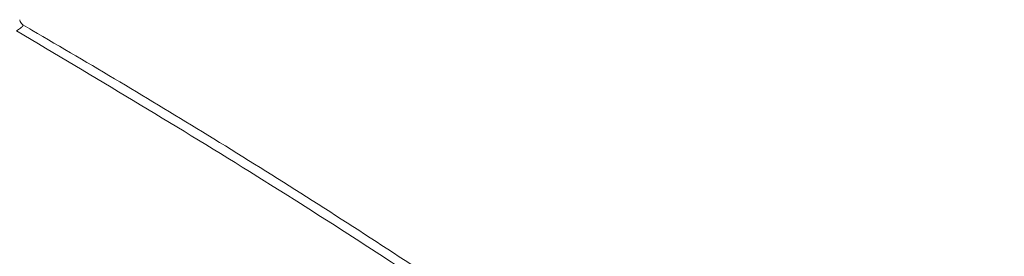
# Model space of a CAD drawing. Header units: millimetres. Extents: x 0 to 2100, y 0 to 1485.
# Tile 122 of 123: x 1772 to 1814, y 1322 to 1333. Entities that reach past the tile are written whole.
import ezdxf

# ---------------------------------------------------------------- set-up
doc = ezdxf.new("R2010")
doc.units = ezdxf.units.MM
doc.header["$LTSCALE"] = 5

msp = doc.modelspace()

# ---------------------------------------------------------------- linework, layer by layer
at = {"color": 8, "linetype": 'Continuous', "lineweight": 15}
msp.add_open_spline([(1771.661, 1332.498), (1771.672, 1332.491), (1771.693, 1332.477), (1771.62, 1332.41), (1771.525, 1332.337), (1771.454, 1332.288), (1771.39, 1332.246)], degree=3, knots=[0, 0, 0, 0, 0.36989, 0.688515, 0.721918, 1, 1, 1, 1], dxfattribs=at)
at = {"color": 7, "linetype": 'Continuous', "lineweight": 15}
for points, knots in [([(1771.669, 1332.511), (1771.661, 1332.515), (1771.62, 1332.535), (1771.568, 1332.602), (1771.53, 1332.676), (1771.529, 1332.72), (1771.529, 1332.727)], [0, 0, 0, 0, 0.101916, 0.506419, 0.925646, 1, 1, 1, 1]), ([(1814.206, 1303.671), (1813.244, 1304.426), (1809.773, 1307.15), (1803.622, 1311.71), (1795.757, 1317.302), (1787.729, 1322.69), (1779.823, 1327.697), (1774.467, 1330.879), (1771.795, 1332.425), (1771.663, 1332.502)], [0, 0, 0, 0, 0.068382, 0.246637, 0.434744, 0.623109, 0.811651, 0.990684, 1, 1, 1, 1]), ([(1813.566, 1303.644), (1808.349, 1307.586), (1797.69, 1315.64), (1783.587, 1325.001), (1774.756, 1330.246), (1771.39, 1332.246)], [0, 0, 0, 0, 0.372287, 0.760702, 1, 1, 1, 1])]:
    msp.add_open_spline(points, degree=3, knots=knots, dxfattribs=at)

doc.saveas('drawing.dxf')
